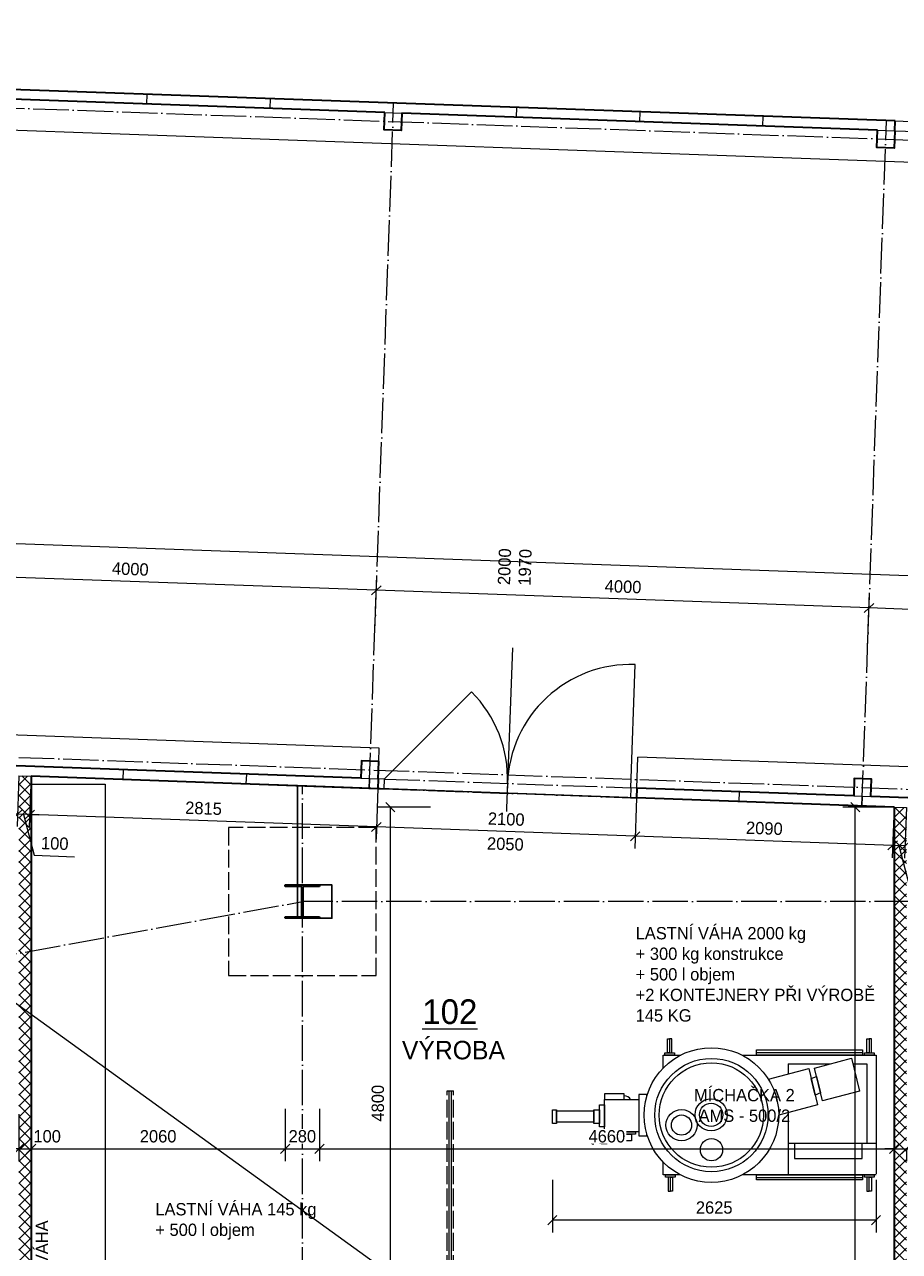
# Model space of a CAD drawing. Header units: millimetres. Extents: x -291499 to 405099, y -171163 to 417446.
# Tile 21 of 256: x -265959 to -258861, y 47416 to 57364. Entities that reach past the tile are written whole.
import ezdxf

# ---------------------------------------------------------------- set-up
doc = ezdxf.new("R2010")
doc.units = ezdxf.units.MM
doc.header["$LTSCALE"] = 12
doc.header["$PDMODE"] = 35
doc.header["$PDSIZE"] = -4
doc.linetypes.add('ACAD_ISO02W100', pattern=[15, 12, -3])
doc.linetypes.add('ACAD_ISO04W100', pattern=[30, 24, -3, 0, -3])
for name, color, linetype, lineweight in [('koty', 6, 'Continuous', 9), ('NS_tenka', 10, 'Continuous', 9), ('NS_tlusta', 10, 'Continuous', 15), ('NS_velmi_tlusta', 10, 'Continuous', 35), ('srafy', 6, 'Continuous', 9), ('tenka', 6, 'Continuous', 9), ('text', 6, 'Continuous', 9), ('tlusta', 7, 'Continuous', 15), ('velmi_tlusta', 4, 'Continuous', 35)]:
    doc.layers.add(name, color=color, linetype=linetype, lineweight=lineweight)
doc.layers.add('netisk', color=30, linetype='Continuous', plot=False)
doc.layers.add('zarizovaci predmety', color=10, linetype='Continuous', lineweight=9, transparency=0.3)
doc.styles.add('laplan', font='txt', dxfattribs={"height": 2})
doc.styles.add('laplan bold', font='txt', dxfattribs={"height": 2})
doc.styles.add('laplan N', font='txt')
doc.dimstyles.new('laplan', dxfattribs={"dimscale": 0, "dimtxt": 2, "dimasz": 1.5, "dimexe": 2, "dimexo": 0, "dimgap": 1, "dimtad": 1, "dimdec": 0, "dimrnd": 5, "dimzin": 1, "dimtxsty": 'laplan', "dimblk": 'OBLIQUE', "dimcen": 2, "dimclrd": 256, "dimclre": 256, "dimclrt": 256, "dimadec": 0, "dimazin": 0, "dimtfac": 1, "dimtdec": 0, "dimtmove": 1, "dimatfit": 2, "dimfxl": 6.5, "dimfxlon": 1, "dimtfill": 1, "dimlwd": 13, "dimlwe": -1, "dimarcsym": 0})
pattern_1 = [(45, (-143959.65, 10701.145), (-44.90128, 44.90128), []), (135, (-143959.65, 10701.145), (-44.90128, -44.90128), [])]

# ---------------------------------------------------------------- blocks, each defined once
blk = doc.blocks.new('*U89')
at = {"layer": 'zarizovaci predmety'}
blk.add_lwpolyline([(0, 0), (7987, 0), (7987, -600), (0, -600)], close=True, dxfattribs=at)
blk = doc.blocks.new('_OBLIQUE')
at = {"color": 0, "linetype": 'ByBlock'}
blk.add_line((-0.5, -0.5), (0.5, 0.5), dxfattribs=at)
blk = doc.blocks.new('*D63')
at = {"layer": 'Defpoints', "color": 0, "transparency": 16777216}
for p in [(-259108, 52633.3), (-255162.6, 51034.7), (-259165.4, 51027.6)]:
    blk.add_point(p, dxfattribs=at)
at = {"layer": 'koty', "transparency": 16777216}
for p, q in [((-259119.6, 52308.5), (-259104.5, 52733.3)), ((-255122.2, 52165.7), (-255107, 52590.5))]:
    blk.add_line(p, q, dxfattribs=at)
at = {"layer": 'koty', "lineweight": 13, "transparency": 16777216}
blk.add_line((-255110.6, 52490.5), (-259108, 52633.3), dxfattribs=at)
at = {"layer": 'koty', "lineweight": 13, "transparency": 16777216, "xscale": 75, "yscale": 75, "zscale": 75}
for p, rotation in [((-259108, 52633.3), 177.9539077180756), ((-255110.6, 52490.5), 357.9539077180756)]:
    blk.add_blockref('_OBLIQUE', p, dxfattribs=dict(at, rotation=rotation))
at = {"layer": 'koty', "transparency": 16777216, "insert": (-257105.7, 52662.9), "char_height": 100, "attachment_point": 5, "rotation": 357.95391, "style": 'laplan', "bg_fill": 3, "box_fill_scale": 1.1, "bg_fill_color": 256, "bg_fill_true_color": 13158600, "bg_fill_transparency": 0}
blk.add_mtext('4000', dxfattribs=at)
blk = doc.blocks.new('*D64')
at = {"layer": 'Defpoints', "color": 0, "transparency": 16777216}
for p in [(-263105.5, 52776.1), (-263162.9, 51170.4), (-259165.4, 51027.6)]:
    blk.add_point(p, dxfattribs=at)
at = {"layer": 'koty', "transparency": 16777216}
for p, q in [((-263117.1, 52451.4), (-263101.9, 52876.1)), ((-259119.6, 52308.5), (-259104.5, 52733.3))]:
    blk.add_line(p, q, dxfattribs=at)
at = {"layer": 'koty', "lineweight": 13, "transparency": 16777216}
blk.add_line((-259108, 52633.3), (-263105.5, 52776.1), dxfattribs=at)
at = {"layer": 'koty', "lineweight": 13, "transparency": 16777216, "xscale": 75, "yscale": 75, "zscale": 75}
for p, rotation in [((-263105.5, 52776.1), 177.9539077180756), ((-259108, 52633.3), 357.9539077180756)]:
    blk.add_blockref('_OBLIQUE', p, dxfattribs=dict(at, rotation=rotation))
at = {"layer": 'koty', "transparency": 16777216, "insert": (-261103.2, 52805.7), "char_height": 100, "attachment_point": 5, "rotation": 357.95391, "style": 'laplan', "bg_fill": 3, "box_fill_scale": 1.1, "bg_fill_color": 256, "bg_fill_true_color": 13158600, "bg_fill_transparency": 0}
blk.add_mtext('4000', dxfattribs=at)
blk = doc.blocks.new('*D65')
at = {"layer": 'Defpoints', "color": 0, "transparency": 16777216}
for p in [(-267102.9, 52919), (-267160.3, 51313.2), (-263162.9, 51170.4)]:
    blk.add_point(p, dxfattribs=at)
at = {"layer": 'koty', "transparency": 16777216}
for p, q in [((-267114.5, 52594.2), (-267099.4, 53018.9)), ((-263117.1, 52451.4), (-263101.9, 52876.1))]:
    blk.add_line(p, q, dxfattribs=at)
at = {"layer": 'koty', "lineweight": 13, "transparency": 16777216}
blk.add_line((-263105.5, 52776.1), (-267102.9, 52919), dxfattribs=at)
at = {"layer": 'koty', "lineweight": 13, "transparency": 16777216, "xscale": 75, "yscale": 75, "zscale": 75}
for p, rotation in [((-267102.9, 52919), 177.9539077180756), ((-263105.5, 52776.1), 357.9539077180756)]:
    blk.add_blockref('_OBLIQUE', p, dxfattribs=dict(at, rotation=rotation))
at = {"layer": 'koty', "transparency": 16777216, "insert": (-265100.6, 52948.5), "char_height": 100, "attachment_point": 5, "rotation": 357.95391, "style": 'laplan', "bg_fill": 3, "box_fill_scale": 1.1, "bg_fill_color": 256, "bg_fill_true_color": 13158600, "bg_fill_transparency": 0}
blk.add_mtext('4000', dxfattribs=at)
blk = doc.blocks.new('A$C567bcb14')
at = {"layer": 'NS_velmi_tlusta', "color": 1}
for p, q in [((0, 270), (280, 270)), ((0, 257), (0, 270)), ((136, 257), (0, 257)), ((136, 13), (136, 257)), ((144, 257), (144, 13)), ((280, 257), (144, 257)), ((280, 270), (280, 257)), ((0, 13), (136, 13)), ((0, 0), (0, 13)), ((280, 0), (0, 0)), ((144, 13), (280, 13)), ((280, 13), (280, 0))]:
    blk.add_line(p, q, dxfattribs=at)
blk = doc.blocks.new('*D99')
at = {"layer": 'Defpoints', "color": 0, "transparency": 16777216}
for p in [(-270145.7, 53027.7), (-243017.8, 52333.1), (-243027.6, 52058.8)]:
    blk.add_point(p, dxfattribs=at)
at = {"layer": 'koty', "transparency": 16777216}
for p, q in [((-270145.7, 53027.7), (-270132.3, 53401.8)), ((-243027.6, 52058.8), (-243014.2, 52433))]:
    blk.add_line(p, q, dxfattribs=at)
at = {"layer": 'koty', "lineweight": 13, "transparency": 16777216}
blk.add_line((-270135.9, 53301.9), (-243017.8, 52333.1), dxfattribs=at)
at = {"layer": 'koty', "lineweight": 13, "transparency": 16777216, "xscale": 75, "yscale": 75, "zscale": 75}
for p, rotation in [((-270135.9, 53301.9), 177.9539077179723), ((-243017.8, 52333.1), 357.9539077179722)]:
    blk.add_blockref('_OBLIQUE', p, dxfattribs=dict(at, rotation=rotation))
at = {"layer": 'koty', "transparency": 16777216, "insert": (-256573.2, 52918.4), "char_height": 100, "attachment_point": 5, "rotation": 357.95391, "style": 'laplan', "bg_fill": 3, "box_fill_scale": 1.1, "bg_fill_color": 256, "bg_fill_true_color": 13158600, "bg_fill_transparency": 0}
blk.add_mtext('27135', dxfattribs=at)
blk = doc.blocks.new('A$C41c993ba')
at = {"layer": 'zarizovaci predmety'}
for p, q in [((733.7, 918.6), (852.4, 918.6)), ((733.7, 830.9), (733.7, 918.6)), ((1267.6, 918.6), (2173, 918.6)), ((1364.8, 936.1), (2081.2, 936.1)), ((2173, 918.6), (2173, 116.9)), ((1578.7, 859.5), (1578.7, 790.8)), ((1578.7, 859.5), (1863.1, 859.5)), ((2016.2, 859.5), (2110.9, 859.5)), ((2110.9, 859.5), (2110.9, 322.9)), ((1578.7, 529.3), (1578.7, 322.9)), ((242, 379.3), (242, 339)), ((264.2, 316.9), (264.2, 401.4)), ((315.6, 396), (334.3, 396)), ((315.6, 322.3), (334.3, 322.3)), ((1578.7, 322.9), (2173, 322.9)), ((1578.7, 322.9), (1578.7, 110)), ((1622.1, 322.9), (1622.1, 219.6)), ((2078.7, 219.6), (2078.7, 322.9)), ((733.7, 110), (733.7, 196.4)), ((1622.1, 219.6), (2078.7, 219.6)), ((849.9, 110), (733.7, 110)), ((2173, 110), (1270.1, 110)), ((1364.8, 92.5), (2081.2, 92.5))]:
    blk.add_line(p, q, dxfattribs=at)
for points in [[(777.5, 933.7), (762.6, 933.7), (762.6, 1028.6), (777.5, 1028.6)], [(777.5, 933.7), (792.5, 933.7), (792.5, 1028.6), (777.5, 1028.6)], [(2127, 933.7), (2112, 933.7), (2112, 1028.6), (2127, 1028.6)], [(2127, 933.7), (2141.9, 933.7), (2141.9, 1028.6), (2127, 1028.6)], [(810.1, 918.6), (745, 918.6), (745, 933.7), (810.1, 933.7)], [(1364.8, 953.5), (2081.2, 953.5), (2081.2, 918.6), (1364.8, 918.6)], [(2159.5, 918.6), (2094.4, 918.6), (2094.4, 933.7), (2159.5, 933.7)], [(1756.6, 831.4), (2007, 897.6), (2061.1, 675.1), (1810.7, 608.9)], [(1734.4, 760.4), (1770.4, 774.4), (1797.5, 663.2), (1761.5, 649.2)], [(304.6, 582.2), (337.6, 582.2), (337.6, 433.1), (304.6, 433.1)], [(337.6, 619.7), (469.9, 619.7), (469.9, 658.2), (337.6, 658.2)], [(337.6, 619.7), (570.3, 619.7), (570.3, 400.1), (337.6, 400.1)], [(-15, 549.2), (13.8, 549.2), (13.8, 457.3), (-15, 457.3)], [(13.8, 541.8), (265.8, 541.8), (265.8, 464.7), (13.8, 464.7)], [(265.8, 549.2), (304.6, 549.2), (304.6, 457.3), (265.8, 457.3)], [(264.2, 373.9), (293.5, 373.9), (293.5, 344.4), (264.2, 344.4)], [(334.3, 322.3), (356, 322.3), (356, 400.1), (334.3, 400.1)], [(356, 375.8), (367.9, 375.8), (367.9, 346.3), (356, 346.3)], [(367.9, 400.1), (547.7, 400.1), (547.7, 384.9), (367.9, 384.9)], [(367.9, 384.9), (423.7, 384.9), (423.7, 335.3), (367.9, 335.3)], [(423.7, 375.8), (432.9, 375.8), (432.9, 346.3), (423.7, 346.3)], [(432.9, 384.9), (520.3, 384.9), (520.3, 340.5), (432.9, 340.5)], [(750.7, 110), (815.8, 110), (815.8, 94.9), (750.7, 94.9)], [(783.2, 94.9), (768.3, 94.9), (768.3, 0), (783.2, 0)], [(783.2, 94.9), (798.1, 94.9), (798.1, 0), (783.2, 0)], [(1364.8, 110), (2081.2, 110), (2081.2, 75.1), (1364.8, 75.1)], [(2094.4, 110), (2159.5, 110), (2159.5, 94.9), (2094.4, 94.9)], [(2127, 94.9), (2112, 94.9), (2112, 0), (2127, 0)], [(2127, 94.9), (2141.9, 94.9), (2141.9, 0), (2127, 0)]]:
    blk.add_lwpolyline(points, close=True, dxfattribs=at)
for points in [[(1445.4, 755.5), (1717.9, 827.5), (1778.1, 582), (1515.1, 512.5)], [(622.6, 639.4), (622.6, 652.7), (570.3, 652.7), (570.3, 372.9), (622.6, 372.9), (622.6, 387.9)], [(1505.8, 605.2), (1497.6, 638.6)]]:
    blk.add_lwpolyline(points, dxfattribs=at)
for centre, radius in [((1060, 513.7), 455.1), ((1060, 513.7), 382.7), ((1060, 513.7), 352.7), ((1058.2, 515.4), 108.7), ((1058.2, 515.4), 78.7), ((858.2, 445.9), 105.6), ((858.2, 445.9), 68.3), ((1060.7, 279.2), 75.1)]:
    blk.add_circle(centre, radius, dxfattribs=at)
for centre, radius, start, end in [((469.9, 590.3), 52.9, 33.70861, 90), ((264.2, 379.3), 22.1, 90, 180), ((264.2, 339), 22.1, 180, 270), ((315.6, 373.9), 22.1, 90, 180), ((315.6, 344.4), 22.1, 180, 270)]:
    blk.add_arc(centre, radius, start, end, dxfattribs=at)
blk = doc.blocks.new('*D134')
at = {"layer": 'Defpoints', "color": 0, "transparency": 16777216}
for p in [(-266005, 48529.1), (-265905.1, 48248), (-265905.1, 48247.9)]:
    blk.add_point(p, dxfattribs=at)
at = {"layer": 'koty', "transparency": 16777216}
for p, q in [((-266005, 48529.1), (-266005, 48147.9)), ((-265905.1, 48248), (-265905.1, 48147.9))]:
    blk.add_line(p, q, dxfattribs=at)
at = {"layer": 'koty', "lineweight": 13, "transparency": 16777216}
for p, q in [((-266005, 48247.9), (-266080, 48247.9)), ((-266005, 48247.9), (-265905.1, 48247.9)), ((-265905.1, 48247.9), (-265830.1, 48247.9))]:
    blk.add_line(p, q, dxfattribs=at)
at = {"layer": 'koty', "lineweight": 13, "transparency": 16777216, "xscale": 75, "yscale": 75, "zscale": 75}
blk.add_blockref('_OBLIQUE', (-266005, 48247.9), dxfattribs=at)
at = {"layer": 'koty', "transparency": 16777216, "insert": (-265775.2, 48348.9), "char_height": 100, "attachment_point": 5, "style": 'laplan', "bg_fill": 3, "box_fill_scale": 1.1, "bg_fill_color": 256, "bg_fill_true_color": 13158600, "bg_fill_transparency": 0}
blk.add_mtext('100', dxfattribs=at)
at = {"layer": 'koty', "lineweight": 13, "transparency": 16777216, "xscale": 75, "yscale": 75, "zscale": 75, "rotation": 180}
blk.add_blockref('_OBLIQUE', (-265905.1, 48247.9), dxfattribs=at)
blk = doc.blocks.new('*D135')
at = {"layer": 'Defpoints', "color": 0, "transparency": 16777216}
for p in [(-263845, 50117.1), (-265905.1, 48248), (-263845, 48247.9)]:
    blk.add_point(p, dxfattribs=at)
at = {"layer": 'koty', "transparency": 16777216}
for p, q in [((-263845, 48572.9), (-263845, 48147.9)), ((-265905.1, 48248), (-265905.1, 48147.9))]:
    blk.add_line(p, q, dxfattribs=at)
at = {"layer": 'koty', "lineweight": 13, "transparency": 16777216}
blk.add_line((-265905.1, 48247.9), (-263845, 48247.9), dxfattribs=at)
at = {"layer": 'koty', "lineweight": 13, "transparency": 16777216, "xscale": 75, "yscale": 75, "zscale": 75, "rotation": 180}
blk.add_blockref('_OBLIQUE', (-265905.1, 48247.9), dxfattribs=at)
at = {"layer": 'koty', "lineweight": 13, "transparency": 16777216, "xscale": 75, "yscale": 75, "zscale": 75}
blk.add_blockref('_OBLIQUE', (-263845, 48247.9), dxfattribs=at)
at = {"layer": 'koty', "transparency": 16777216, "insert": (-264875, 48348.9), "char_height": 100, "attachment_point": 5, "style": 'laplan', "bg_fill": 3, "box_fill_scale": 1.1, "bg_fill_color": 256, "bg_fill_true_color": 13158600, "bg_fill_transparency": 0}
blk.add_mtext('2060', dxfattribs=at)
blk = doc.blocks.new('*D136')
at = {"layer": 'Defpoints', "color": 0, "transparency": 16777216}
for p in [(-263845, 50117.1), (-263565, 50117.1), (-263565, 48247.9)]:
    blk.add_point(p, dxfattribs=at)
at = {"layer": 'koty', "transparency": 16777216}
for p, q in [((-263845, 48572.9), (-263845, 48147.9)), ((-263565, 48572.9), (-263565, 48147.9))]:
    blk.add_line(p, q, dxfattribs=at)
at = {"layer": 'koty', "lineweight": 13, "transparency": 16777216}
blk.add_line((-263845, 48247.9), (-263565, 48247.9), dxfattribs=at)
at = {"layer": 'koty', "transparency": 16777216, "insert": (-263705, 48349), "char_height": 100, "attachment_point": 5, "style": 'laplan', "bg_fill": 3, "box_fill_scale": 1.1, "bg_fill_color": 256, "bg_fill_true_color": 13158600, "bg_fill_transparency": 0}
blk.add_mtext('280', dxfattribs=at)
at = {"layer": 'koty', "lineweight": 13, "transparency": 16777216, "xscale": 75, "yscale": 75, "zscale": 75, "rotation": 180}
blk.add_blockref('_OBLIQUE', (-263845, 48247.9), dxfattribs=at)
at = {"layer": 'koty', "lineweight": 13, "transparency": 16777216, "xscale": 75, "yscale": 75, "zscale": 75}
blk.add_blockref('_OBLIQUE', (-263565, 48247.9), dxfattribs=at)
blk = doc.blocks.new('*D137')
at = {"layer": 'Defpoints', "color": 0, "transparency": 16777216}
for p in [(-263565, 50117.1), (-258905, 48247.9), (-258905, 48247.9)]:
    blk.add_point(p, dxfattribs=at)
at = {"layer": 'koty', "transparency": 16777216}
for p, q in [((-263565, 48572.9), (-263565, 48147.9)), ((-258905, 48247.9), (-258905, 48147.9))]:
    blk.add_line(p, q, dxfattribs=at)
at = {"layer": 'koty', "lineweight": 13, "transparency": 16777216}
blk.add_line((-263565, 48247.9), (-258905, 48247.9), dxfattribs=at)
at = {"layer": 'koty', "lineweight": 13, "transparency": 16777216, "xscale": 75, "yscale": 75, "zscale": 75, "rotation": 180}
blk.add_blockref('_OBLIQUE', (-263565, 48247.9), dxfattribs=at)
at = {"layer": 'koty', "lineweight": 13, "transparency": 16777216, "xscale": 75, "yscale": 75, "zscale": 75}
blk.add_blockref('_OBLIQUE', (-258905, 48247.9), dxfattribs=at)
at = {"layer": 'koty', "transparency": 16777216, "insert": (-261235, 48348.9), "char_height": 100, "attachment_point": 5, "style": 'laplan', "bg_fill": 3, "box_fill_scale": 1.1, "bg_fill_color": 256, "bg_fill_true_color": 13158600, "bg_fill_transparency": 0}
blk.add_mtext('4660', dxfattribs=at)
blk = doc.blocks.new('*D138')
at = {"layer": 'Defpoints', "color": 0, "transparency": 16777216}
for p in [(-258905, 48247.9), (-258805, 48247.9), (-258805, 48247.9)]:
    blk.add_point(p, dxfattribs=at)
at = {"layer": 'koty', "lineweight": 13, "transparency": 16777216}
for p, q in [((-258905, 48247.9), (-258980, 48247.9)), ((-258905, 48247.9), (-258805, 48247.9)), ((-258805, 48247.9), (-258730, 48247.9))]:
    blk.add_line(p, q, dxfattribs=at)
at = {"layer": 'koty', "transparency": 16777216}
for p, q in [((-258905, 48247.9), (-258905, 48147.9)), ((-258805, 48247.9), (-258805, 48147.9))]:
    blk.add_line(p, q, dxfattribs=at)
at = {"layer": 'koty', "lineweight": 13, "transparency": 16777216, "xscale": 75, "yscale": 75, "zscale": 75}
blk.add_blockref('_OBLIQUE', (-258905, 48247.9), dxfattribs=at)
at = {"layer": 'koty', "transparency": 16777216, "insert": (-258677.3, 48348.9), "char_height": 100, "attachment_point": 5, "style": 'laplan', "bg_fill": 3, "box_fill_scale": 1.1, "bg_fill_color": 256, "bg_fill_true_color": 13158600, "bg_fill_transparency": 0}
blk.add_mtext('100', dxfattribs=at)
at = {"layer": 'koty', "lineweight": 13, "transparency": 16777216, "xscale": 75, "yscale": 75, "zscale": 75, "rotation": 180}
blk.add_blockref('_OBLIQUE', (-258805, 48247.9), dxfattribs=at)
blk = doc.blocks.new('*D196')
at = {"layer": 'Defpoints', "color": 0, "transparency": 16777216}
for p in [(-258905, 51018.3), (-258805, 51014.7), (-258916, 50707.7)]:
    blk.add_point(p, dxfattribs=at)
at = {"layer": 'koty', "transparency": 16777216}
for p, q in [((-258905, 51018.3), (-258919.6, 50607.7)), ((-258805, 51014.7), (-258819.6, 50604.1))]:
    blk.add_line(p, q, dxfattribs=at)
at = {"layer": 'koty', "lineweight": 13, "transparency": 16777216}
for p, q in [((-258816, 50704.1), (-258916, 50707.7)), ((-258866, 50705.9), (-258779.4, 50374.6)), ((-258779.4, 50374.6), (-258454.1, 50362.9))]:
    blk.add_line(p, q, dxfattribs=at)
at = {"layer": 'koty', "lineweight": 13, "transparency": 16777216, "xscale": 75, "yscale": 75, "zscale": 75}
for p, rotation in [((-258916, 50707.7), 177.9539077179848), ((-258816, 50704.1), 357.9539077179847)]:
    blk.add_blockref('_OBLIQUE', p, dxfattribs=dict(at, rotation=rotation))
at = {"layer": 'koty', "transparency": 16777216, "insert": (-258613.1, 50469.7), "char_height": 100, "attachment_point": 5, "rotation": 357.95391, "style": 'laplan', "bg_fill": 3, "box_fill_scale": 1.1, "bg_fill_color": 256, "bg_fill_true_color": 13158600, "bg_fill_transparency": 0}
blk.add_mtext('100', dxfattribs=at)
blk = doc.blocks.new('*D197')
at = {"layer": 'Defpoints', "color": 0, "transparency": 16777216}
for p in [(-260994.2, 51092.9), (-258905, 51018.3), (-261005.3, 50782.3)]:
    blk.add_point(p, dxfattribs=at)
at = {"layer": 'koty', "transparency": 16777216}
for p, q in [((-260994.2, 51092.9), (-261008.9, 50682.4)), ((-258905, 51018.3), (-258919.6, 50607.7))]:
    blk.add_line(p, q, dxfattribs=at)
at = {"layer": 'koty', "lineweight": 13, "transparency": 16777216}
blk.add_line((-258916, 50707.7), (-261005.3, 50782.3), dxfattribs=at)
at = {"layer": 'koty', "lineweight": 13, "transparency": 16777216, "xscale": 75, "yscale": 75, "zscale": 75}
for p, rotation in [((-261005.3, 50782.3), 177.9539077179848), ((-258916, 50707.7), 357.9539077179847)]:
    blk.add_blockref('_OBLIQUE', p, dxfattribs=dict(at, rotation=rotation))
at = {"layer": 'koty', "transparency": 16777216, "insert": (-259957.1, 50846), "char_height": 100, "attachment_point": 5, "rotation": 357.95391, "style": 'laplan', "bg_fill": 3, "box_fill_scale": 1.1, "bg_fill_color": 256, "bg_fill_true_color": 13158600, "bg_fill_transparency": 0}
blk.add_mtext('2090', dxfattribs=at)
blk = doc.blocks.new('*D198')
at = {"layer": 'Defpoints', "color": 0, "transparency": 16777216}
for p in [(-263092.8, 51171), (-260994.2, 51092.9), (-263104, 50857.3)]:
    blk.add_point(p, dxfattribs=at)
at = {"layer": 'koty', "transparency": 16777216}
for p, q in [((-263092.8, 51171), (-263107.6, 50757.3)), ((-260994.2, 51092.9), (-261008.9, 50682.4))]:
    blk.add_line(p, q, dxfattribs=at)
at = {"layer": 'koty', "lineweight": 13, "transparency": 16777216}
blk.add_line((-261005.3, 50782.3), (-263104, 50857.3), dxfattribs=at)
at = {"layer": 'koty', "lineweight": 13, "transparency": 16777216, "xscale": 75, "yscale": 75, "zscale": 75}
for p, rotation in [((-263104, 50857.3), 177.9539077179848), ((-261005.3, 50782.3), 357.9539077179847)]:
    blk.add_blockref('_OBLIQUE', p, dxfattribs=dict(at, rotation=rotation))
at = {"layer": 'koty', "transparency": 16777216, "char_height": 100, "attachment_point": 5, "rotation": 357.95391, "style": 'laplan', "bg_fill": 3, "box_fill_scale": 1.1, "bg_fill_color": 256, "bg_fill_true_color": 13158600, "bg_fill_transparency": 0}
for s, insert in [('2100', (-262051.1, 50920.7)), ('2050', (-262058.3, 50718.9))]:
    blk.add_mtext(s, dxfattribs=dict(at, insert=insert))
blk = doc.blocks.new('*D199')
at = {"layer": 'Defpoints', "color": 0, "transparency": 16777216}
for p in [(-265905.2, 51268.4), (-263092.8, 51171), (-265916.3, 50957.7)]:
    blk.add_point(p, dxfattribs=at)
at = {"layer": 'koty', "transparency": 16777216}
for p, q in [((-265905.2, 51268.4), (-265919.9, 50857.8)), ((-263092.8, 51171), (-263107.6, 50757.3))]:
    blk.add_line(p, q, dxfattribs=at)
at = {"layer": 'koty', "lineweight": 13, "transparency": 16777216}
blk.add_line((-263104, 50857.3), (-265916.3, 50957.7), dxfattribs=at)
at = {"layer": 'koty', "lineweight": 13, "transparency": 16777216, "xscale": 75, "yscale": 75, "zscale": 75}
for p, rotation in [((-265916.3, 50957.7), 177.9539077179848), ((-263104, 50857.3), 357.9539077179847)]:
    blk.add_blockref('_OBLIQUE', p, dxfattribs=dict(at, rotation=rotation))
at = {"layer": 'koty', "transparency": 16777216, "insert": (-264506.5, 51008.5), "char_height": 100, "attachment_point": 5, "rotation": 357.95391, "style": 'laplan', "bg_fill": 3, "box_fill_scale": 1.1, "bg_fill_color": 256, "bg_fill_true_color": 13158600, "bg_fill_transparency": 0}
blk.add_mtext('2815', dxfattribs=at)
blk = doc.blocks.new('*D200')
at = {"layer": 'Defpoints', "color": 0, "transparency": 16777216}
for p in [(-266005, 51271.9), (-265905.2, 51268.4), (-266016, 50961.3)]:
    blk.add_point(p, dxfattribs=at)
at = {"layer": 'koty', "transparency": 16777216}
for p, q in [((-266005, 51271.9), (-266019.6, 50861.4)), ((-265905.2, 51268.4), (-265919.9, 50857.8))]:
    blk.add_line(p, q, dxfattribs=at)
at = {"layer": 'koty', "lineweight": 13, "transparency": 16777216}
for p, q in [((-266016, 50961.3), (-266091, 50964)), ((-265916.3, 50957.7), (-266016, 50961.3)), ((-265916.3, 50957.7), (-266016, 50961.3)), ((-265966.2, 50959.5), (-265879.6, 50628.2)), ((-265916.3, 50957.7), (-265841.4, 50955.1)), ((-265879.6, 50628.2), (-265554.2, 50616.6))]:
    blk.add_line(p, q, dxfattribs=at)
at = {"layer": 'koty', "lineweight": 13, "transparency": 16777216, "xscale": 75, "yscale": 75, "zscale": 75}
for p, rotation in [((-266016, 50961.3), 357.9539077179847), ((-265916.3, 50957.7), 177.9539077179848)]:
    blk.add_blockref('_OBLIQUE', p, dxfattribs=dict(at, rotation=rotation))
at = {"layer": 'koty', "transparency": 16777216, "insert": (-265713.3, 50723.4), "char_height": 100, "attachment_point": 5, "rotation": 357.95391, "style": 'laplan', "bg_fill": 3, "box_fill_scale": 1.1, "bg_fill_color": 256, "bg_fill_true_color": 13158600, "bg_fill_transparency": 0}
blk.add_mtext('100', dxfattribs=at)
blk = doc.blocks.new('*D212')
at = {"layer": 'Defpoints', "color": 0, "transparency": 16777216}
for p in [(-259219.3, 51018.3), (-258905, 51018.3), (-258905, 43217.1)]:
    blk.add_point(p, dxfattribs=at)
at = {"layer": 'koty', "transparency": 16777216}
for p, q in [((-258905, 51018.3), (-259319.3, 51018.3)), ((-258905, 43217.1), (-259319.3, 43217.1))]:
    blk.add_line(p, q, dxfattribs=at)
at = {"layer": 'koty', "lineweight": 13, "transparency": 16777216}
blk.add_line((-259219.3, 43217.1), (-259219.3, 51018.3), dxfattribs=at)
at = {"layer": 'koty', "lineweight": 13, "transparency": 16777216, "xscale": 75, "yscale": 75, "zscale": 75}
for p, rotation in [((-259219.3, 51018.3), 90), ((-259219.3, 43217.1), 270)]:
    blk.add_blockref('_OBLIQUE', p, dxfattribs=dict(at, rotation=rotation))
at = {"layer": 'koty', "transparency": 16777216, "insert": (-259320.4, 47117.7), "char_height": 100, "attachment_point": 5, "rotation": 90, "style": 'laplan', "bg_fill": 3, "box_fill_scale": 1.1, "bg_fill_color": 256, "bg_fill_true_color": 13158600, "bg_fill_transparency": 0}
blk.add_mtext('7800', dxfattribs=at)
blk = doc.blocks.new('*D218')
at = {"layer": 'Defpoints', "color": 0, "transparency": 16777216}
for p in [(-262991.3, 51018.3), (-258905, 51018.3), (-262505, 46217.1)]:
    blk.add_point(p, dxfattribs=at)
at = {"layer": 'koty', "transparency": 16777216}
for p, q in [((-262666.3, 51018.3), (-263091.3, 51018.3)), ((-262666.3, 46217.1), (-263091.3, 46217.1))]:
    blk.add_line(p, q, dxfattribs=at)
at = {"layer": 'koty', "lineweight": 13, "transparency": 16777216}
blk.add_line((-262991.3, 46217.1), (-262991.3, 51018.3), dxfattribs=at)
at = {"layer": 'koty', "lineweight": 13, "transparency": 16777216, "xscale": 75, "yscale": 75, "zscale": 75}
for p, rotation in [((-262991.3, 51018.3), 90), ((-262991.3, 46217.1), 270)]:
    blk.add_blockref('_OBLIQUE', p, dxfattribs=dict(at, rotation=rotation))
at = {"layer": 'koty', "transparency": 16777216, "insert": (-263092.3, 48617.7), "char_height": 100, "attachment_point": 5, "rotation": 90, "style": 'laplan', "bg_fill": 3, "box_fill_scale": 1.1, "bg_fill_color": 256, "bg_fill_true_color": 13158600, "bg_fill_transparency": 0}
blk.add_mtext('4800', dxfattribs=at)
blk = doc.blocks.new('*D608')
at = {"layer": 'Defpoints', "color": 0, "transparency": 16777216}
for p in [(-261677, 48454), (-259051.4, 48045.5), (-261677, 47670.4)]:
    blk.add_point(p, dxfattribs=at)
at = {"layer": 'zarizovaci predmety', "transparency": 16777216}
for p, q in [((-261677, 47995.4), (-261677, 47570.4)), ((-259051.4, 47995.4), (-259051.4, 47570.4))]:
    blk.add_line(p, q, dxfattribs=at)
at = {"layer": 'zarizovaci predmety', "lineweight": 13, "transparency": 16777216}
blk.add_line((-259051.4, 47670.4), (-261677, 47670.4), dxfattribs=at)
at = {"layer": 'zarizovaci predmety', "lineweight": 13, "transparency": 16777216, "xscale": 75, "yscale": 75, "zscale": 75, "rotation": 180}
blk.add_blockref('_OBLIQUE', (-261677, 47670.4), dxfattribs=at)
at = {"layer": 'zarizovaci predmety', "lineweight": 13, "transparency": 16777216, "xscale": 75, "yscale": 75, "zscale": 75}
blk.add_blockref('_OBLIQUE', (-259051.4, 47670.4), dxfattribs=at)
at = {"layer": 'zarizovaci predmety', "transparency": 16777216, "insert": (-260364.2, 47771.4), "char_height": 100, "attachment_point": 5, "style": 'laplan', "bg_fill": 3, "box_fill_scale": 1.1, "bg_fill_color": 256, "bg_fill_true_color": 13158600, "bg_fill_transparency": 0}
blk.add_mtext('2625', dxfattribs=at)

msp = doc.modelspace()

# ---------------------------------------------------------------- hatches: boundary and pattern name
at = {"layer": 'srafy', "transparency": 33554610}
h = msp.add_hatch(dxfattribs=at)
h.set_pattern_fill('ANSI37', color=1, scale=20)
h.set_pattern_definition(pattern_1)
h.paths.add_polyline_path([(-258805, 40252.1), (-258905, 40252.1), (-258905, 40117.1), (-258805, 40117.1)])
h.paths.add_polyline_path([(-258805, 50252.1), (-258905, 50252.1), (-258905, 43217.1), (-259855, 43217.1), (-259855, 43117.1), (-258905, 43117.1), (-258905, 40252.1), (-258805, 40252.1)])
h.paths.add_polyline_path([(-258805, 51014.7), (-258905, 51018.3), (-258905, 50252.1), (-258805, 50252.1)])

# ---------------------------------------------------------------- linework, layer by layer
at = {"layer": 'koty'}
for p, q in [((-265158.7, 51321.8), (-265161.6, 51241.8)), ((-264159.4, 51286), (-264162.2, 51206.1)), ((-263160, 51250.3), (-263162.9, 51170.4)), ((-260161.9, 51143.2), (-260164.8, 51063.3)), ((-259162.6, 51107.5), (-259165.4, 51027.6))]:
    msp.add_line(p, q, dxfattribs=at)
at = {"layer": 'netisk'}
msp.add_lwpolyline([(-265905.2, 51268.4), (-263745, 51194.8), (-263745, 50387.1), (-263745, 50117.1), (-263465, 50117.1), (-263465, 50387.1), (-263745, 50387.1), (-263745, 51194.8), (-258905, 51018.3), (-258905, 43217.1), (-261905, 43217.1), (-265905, 43217.1)], close=True, dxfattribs=at)
at = {"layer": 'NS_tenka', "linetype": 'ACAD_ISO02W100'}
for p, q in [((-262530, 46342.1), (-262530, 48717.1)), ((-262530, 48717.1), (-262480, 48717.1)), ((-262480, 46342.1), (-262480, 48717.1))]:
    msp.add_line(p, q, dxfattribs=at)
at = {"layer": 'NS_tenka'}
for p, q in [((-262515, 46342.1), (-262515, 48717.1)), ((-262495, 46342.1), (-262495, 48717.1))]:
    msp.add_line(p, q, dxfattribs=at)
at = {"layer": 'NS_tlusta'}
for p, q in [((-261041.4, 51174.7), (-261005.6, 52174)), ((-263085, 51387.8), (-263081.1, 51497.7)), ((-260991.4, 51172.9), (-260982.5, 51422.7)), ((-263040.1, 51246.1), (-263090, 51247.8)), ((-263040.1, 51246.1), (-263042.9, 51166.1)), ((-263092.9, 51167.9), (-263042.9, 51166.1)), ((-262040.7, 51210.4), (-262043.6, 51130.4)), ((-261041.4, 51174.7), (-261044.2, 51094.7)), ((-260991.4, 51172.9), (-261041.4, 51174.7)), ((-261044.2, 51094.7), (-260994.2, 51092.9))]:
    msp.add_line(p, q, dxfattribs=at)
at = {"layer": 'NS_tlusta', "linetype": 'ACAD_ISO04W100'}
for p, q in [((-263040.1, 51246.1), (-261041.4, 51174.7)), ((-263042.9, 51166.1), (-261044.2, 51094.7))]:
    msp.add_line(p, q, dxfattribs=at)
at = {"layer": 'NS_tlusta', "linetype": 'ACAD_ISO02W100'}
msp.add_lwpolyline([(-264305, 49652.1), (-263105, 49652.1), (-263105, 50852.1), (-264305, 50852.1)], close=True, dxfattribs=at)
at = {"layer": 'NS_tlusta'}
for centre, start, end in [((-261041.4, 51174.7), 87.95391, 177.95391), ((-263040.1, 51246.1), 357.95391, 45)]:
    msp.add_arc(centre, 1000, start, end, dxfattribs=at)
at = {"layer": 'NS_velmi_tlusta', "color": 1}
for p, q in [((-263090, 51247.8), (-263092.9, 51167.9)), ((-260991.4, 51172.9), (-260994.2, 51092.9))]:
    msp.add_line(p, q, dxfattribs=at)
for points in [[(-265905, 51268.4), (-265905, 43217.1)], [(-258905, 51018.3), (-258905, 43217.1)]]:
    msp.add_lwpolyline(points, dxfattribs=at)
at = {"layer": 'tenka', "linetype": 'ACAD_ISO04W100'}
for p, q in [((-264965.9, 56718.3), (-264963.1, 56798.3)), ((-263966.6, 56682.6), (-263963.7, 56762.6)), ((-262967.2, 56646.9), (-262964.3, 56726.9)), ((-261967.8, 56611.2), (-261965, 56691.1)), ((-260968.5, 56575.5), (-260965.6, 56655.4)), ((-259969.1, 56539.8), (-259966.3, 56619.7))]:
    msp.add_line(p, q, dxfattribs=at)
at = {"layer": 'tenka'}
msp.add_line((-262001.4, 52310), (-262050.5, 50935.4), dxfattribs=at)
at = {"layer": 'tlusta', "linetype": 'ACAD_ISO04W100'}
for p, q in [((-266967.2, 56719.8), (-243212.3, 55871.1)), ((-263162.9, 51170.4), (-262964.3, 56726.9)), ((-259165.4, 51027.6), (-258966.9, 56584)), ((-267085, 51460.6), (-243400.1, 50614.4)), ((-270205, 49070.3), (-263705, 50252.1)), ((-247973.4, 50252.1), (-263705, 50252.1))]:
    msp.add_line(p, q, dxfattribs=at)
at = {"layer": 'tlusta'}
for p, q in [((-263037.2, 56649.4), (-262897.2, 56644.4)), ((-259039.7, 56506.6), (-258899.8, 56501.6)), ((-258896.9, 56581.5), (-255898.9, 56474.4)), ((-258899.8, 56501.6), (-255901.7, 56394.5)), ((-263230, 51252.8), (-263090, 51247.8)), ((-259232.5, 51110), (-259092.6, 51105))]:
    msp.add_line(p, q, dxfattribs=at)
for points in [[(-243091, 55686.6), (-267455, 56557.1)], [(-263081.1, 51497.7), (-267819.8, 51667)], [(-257354.8, 51293.1), (-260982.5, 51422.7)]]:
    msp.add_lwpolyline(points, dxfattribs=at)
at = {"layer": 'velmi_tlusta'}
for p, q in [((-258899.8, 56501.6), (-258896.9, 56581.5)), ((-263092.9, 51167.9), (-265905.2, 51268.4)), ((-258905, 51018.3), (-260994.2, 51092.9))]:
    msp.add_line(p, q, dxfattribs=at)
for points in [[(-258896.9, 56581.5), (-267135, 56875.9)], [(-263037.2, 56649.4), (-266894.7, 56787.2)], [(-262897.2, 56644.4), (-262902.2, 56504.5), (-263042.2, 56509.5), (-263037.2, 56649.4)], [(-259039.7, 56506.6), (-262897.2, 56644.4)], [(-258899.8, 56501.6), (-258904.8, 56361.7), (-259044.7, 56366.7), (-259039.7, 56506.6)], [(-263230, 51252.8), (-267087.5, 51390.7)], [(-263090, 51247.8), (-263085, 51387.8), (-263225, 51392.8), (-263230, 51252.8)], [(-259092.6, 51105), (-259087.6, 51244.9), (-259227.5, 51249.9), (-259232.5, 51110)], [(-259232.5, 51110), (-260991.4, 51172.9)], [(-257363.7, 51043.3), (-259092.6, 51105)]]:
    msp.add_lwpolyline(points, dxfattribs=at)

# ---------------------------------------------------------------- block references
at = {"layer": 'koty', "xscale": 1.2, "yscale": 1.2, "zscale": 1.2}
msp.add_blockref('A$C41c993ba', (-261659, 47905.2), dxfattribs=at)
at = {"layer": 'velmi_tlusta'}
msp.add_blockref('A$C567bcb14', (-263845, 50117.1), dxfattribs=at)
at = {"layer": 'zarizovaci predmety', "rotation": 90}
msp.add_blockref('*U89', (-265905, 43217.1), dxfattribs=at)

# ---------------------------------------------------------------- texts
at = {"layer": 'koty', "insert": (-262731.8, 49459.8), "char_height": 200, "width": 497.105, "attachment_point": 1, "style": 'laplan bold'}
msp.add_mtext('{\\L102}', dxfattribs=at)
at = {"layer": 'text', "char_height": 100, "attachment_point": 5, "style": 'laplan N'}
for s, insert, rotation in [('2000\\P1970', (-261981.7, 52965.2), 88.24501), ('REGÁLY + STŮL + VÁHA', (-265816.7, 46891.2), 90)]:
    msp.add_mtext_dynamic_manual_height_columns(s, width=2129.36, gutter_width=1000, heights=[0], dxfattribs=dict(at, insert=insert, rotation=rotation))
at = {"layer": 'text', "style": 'laplan N'}
for s, width, gutter_width, insert, char_height, attachment_point in [('VÝROBA', 5545.815, 500, (-262897.4, 49123.3), 150, 1), ('MÍCHAČKA 2\\PAMS - 500/2', 2129.36, 1000, (-260119.4, 48599.2), 100, 5)]:
    msp.add_mtext_dynamic_manual_height_columns(s, width=width, gutter_width=gutter_width, heights=[0], dxfattribs=dict(at, insert=insert, char_height=char_height, attachment_point=attachment_point))
at = {"layer": 'zarizovaci predmety', "char_height": 100, "width": 2035.526, "attachment_point": 1, "style": 'laplan bold'}
for s, insert in [('{\\fMaison Neue|b0|i0|c238|p34;LASTNÍ VÁHA 2000 kg\\P+ 300 kg konstrukce\\P+ 500 l objem\\P+2 KONTEJNERY PŘI VÝROBĚ 145 KG }', (-261001.5, 50046.2)), ('{\\fMaison Neue|b0|i0|c238|p34;LASTNÍ VÁHA 145 kg\\P+ 500 l objem}', (-264897.9, 47808.1))]:
    msp.add_mtext(s, dxfattribs=dict(at, insert=insert))

# ---------------------------------------------------------------- next in the draw order: dimensions: what is measured, and where the dimension line sits
at = {"layer": 'koty'}
dim = msp.add_linear_dim(base=(-259108, 52633.3), p1=(-255162.6, 51034.7), p2=(-259165.4, 51027.6), angle=357.95391, dimstyle='laplan', dxfattribs=at)
dim.commit()
dim.dimension.update_dxf_attribs({"geometry": '*D63', "text_midpoint": (-257105.7, 52662.9)})
dim = msp.add_linear_dim(base=(-265905.1, 48247.9), p1=(-266005, 48529.1), p2=(-265905.1, 48248), dimstyle='laplan', dxfattribs=at)
dim.commit()
dim.dimension.update_dxf_attribs({"geometry": '*D134', "text_midpoint": (-265775.2, 48247.9), "dimtype": 160})

# ---------------------------------------------------------------- next in the draw order: linework, layer by layer
at = {"layer": 'NS_tlusta'}
msp.add_line((-258905, 51018.3), (-258805, 51014.7), dxfattribs=at)

# ---------------------------------------------------------------- next in the draw order: dimensions: what is measured, and where the dimension line sits
at = {"layer": 'koty'}
dim = msp.add_linear_dim(base=(-263105.5, 52776.1), p1=(-259165.4, 51027.6), p2=(-263162.9, 51170.4), angle=357.95391, dimstyle='laplan', dxfattribs=at)
dim.commit()
dim.dimension.update_dxf_attribs({"geometry": '*D64', "text_midpoint": (-261103.2, 52805.7)})
dim = msp.add_linear_dim(base=(-263845, 48247.9), p1=(-265905.1, 48248), p2=(-263845, 50117.1), dimstyle='laplan', dxfattribs=at)
dim.commit()
dim.dimension.update_dxf_attribs({"geometry": '*D135', "text_midpoint": (-264875, 48348.9)})

# ---------------------------------------------------------------- next in the draw order: dimensions: what is measured, and where the dimension line sits
for base, p1, p2, picture, middle in [((-267102.9, 52919), (-263162.9, 51170.4), (-267160.3, 51313.2), '*D65', (-265100.6, 52948.5)), ((-258916, 50707.7), (-258805, 51014.7), (-258905, 51018.3), '*D196', (-258725.8, 50473.7))]:
    dim = msp.add_linear_dim(base=base, p1=p1, p2=p2, angle=357.95391, dimstyle='laplan', dxfattribs=at)
    dim.commit()
    dim.dimension.update_dxf_attribs({"geometry": picture, "text_midpoint": middle})

# ---------------------------------------------------------------- next in the draw order: linework, layer by layer
at = {"layer": 'NS_tlusta'}
for p, q in [((-263040.1, 51246.1), (-262333, 51953.2)), ((-266005, 51271.9), (-265905, 51268.4))]:
    msp.add_line(p, q, dxfattribs=at)
at = {"layer": 'tlusta', "linetype": 'ACAD_ISO04W100'}
msp.add_line((-263705, 38158.7), (-263705, 51189.8), dxfattribs=at)

# ---------------------------------------------------------------- next in the draw order: dimensions: what is measured, and where the dimension line sits
at = {"layer": 'koty'}
dim = msp.add_aligned_dim(p1=(-270145.7, 53027.7), p2=(-243027.6, 52058.8), distance=274.4, dimstyle='laplan', dxfattribs=at)
dim.commit()
dim.dimension.update_dxf_attribs({"geometry": '*D99', "text_midpoint": (-256573.2, 52918.4)})
dim = msp.add_linear_dim(base=(-261005.3, 50782.3), p1=(-258905, 51018.3), p2=(-260994.2, 51092.9), angle=357.95391, dimstyle='laplan', dxfattribs=at)
dim.commit()
dim.dimension.update_dxf_attribs({"geometry": '*D197', "text_midpoint": (-259957.1, 50846)})

# ---------------------------------------------------------------- next in the draw order: dimensions: what is measured, and where the dimension line sits
dim = msp.add_linear_dim(base=(-263104, 50857.3), p1=(-260994.2, 51092.9), p2=(-263092.8, 51171), angle=357.95391, text='<>\\X2050', dimstyle='laplan', dxfattribs=at)
dim.commit()
dim.dimension.update_dxf_attribs({"geometry": '*D198', "text_midpoint": (-262054.7, 50819.8)})
dim = msp.add_linear_dim(base=(-263565, 48247.9), p1=(-263845, 50117.1), p2=(-263565, 50117.1), dimstyle='laplan', dxfattribs=at)
dim.commit()
dim.dimension.update_dxf_attribs({"geometry": '*D136', "text_midpoint": (-263705, 48247.9), "dimtype": 160})

# ---------------------------------------------------------------- next in the draw order: dimensions: what is measured, and where the dimension line sits
dim = msp.add_linear_dim(base=(-265916.3, 50957.7), p1=(-263092.8, 51171), p2=(-265905.2, 51268.4), angle=357.95391, dimstyle='laplan', dxfattribs=at)
dim.commit()
dim.dimension.update_dxf_attribs({"geometry": '*D199', "text_midpoint": (-264506.5, 51008.5)})
dim = msp.add_linear_dim(base=(-258905, 48247.9), p1=(-263565, 50117.1), p2=(-258905, 48247.9), dimstyle='laplan', dxfattribs=at)
dim.commit()
dim.dimension.update_dxf_attribs({"geometry": '*D137', "text_midpoint": (-261235, 48348.9)})

# ---------------------------------------------------------------- next in the draw order: dimensions: what is measured, and where the dimension line sits
dim = msp.add_linear_dim(base=(-266016, 50961.3), p1=(-265905.2, 51268.4), p2=(-266005, 51271.9), angle=357.95391, dimstyle='laplan', dxfattribs=at)
dim.commit()
dim.dimension.update_dxf_attribs({"geometry": '*D200', "text_midpoint": (-265826, 50727.4)})
dim = msp.add_linear_dim(base=(-258805, 48247.9), p1=(-258905, 48247.9), p2=(-258805, 48247.9), dimstyle='laplan', dxfattribs=at)
dim.commit()
dim.dimension.update_dxf_attribs({"geometry": '*D138', "text_midpoint": (-258677.3, 48247.9), "dimtype": 160})

# ---------------------------------------------------------------- next in the draw order: hatches: boundary and pattern name
at = {"layer": 'srafy', "transparency": 33554610}
h = msp.add_hatch(dxfattribs=at)
h.set_pattern_fill('ANSI37', color=1, scale=20)
h.set_pattern_definition(pattern_1)
h.paths.add_polyline_path([(-266005, 51271.9), (-266005, 48579.1), (-266005, 48529.1), (-266005, 40117.1), (-265905, 40117.1), (-265905, 43117.1), (-264405, 43117.1), (-264405, 43217.1), (-265905, 43217.1), (-265905, 51268.4)])

# ---------------------------------------------------------------- next in the draw order: dimensions: what is measured, and where the dimension line sits
at = {"layer": 'koty'}
dim = msp.add_linear_dim(base=(-259219.3, 51018.3), p1=(-258905, 43217.1), p2=(-258905, 51018.3), angle=90, dimstyle='laplan', dxfattribs=at)
dim.commit()
dim.dimension.update_dxf_attribs({"geometry": '*D212', "text_midpoint": (-259320.4, 47117.7)})

# ---------------------------------------------------------------- next in the draw order: dimensions: what is measured, and where the dimension line sits
dim = msp.add_linear_dim(base=(-262991.3, 51018.3), p1=(-262505, 46217.1), p2=(-258905, 51018.3), angle=90, dimstyle='laplan', dxfattribs=at)
dim.commit()
dim.dimension.update_dxf_attribs({"geometry": '*D218', "text_midpoint": (-263092.3, 48617.7)})

# ---------------------------------------------------------------- next in the draw order: dimensions: what is measured, and where the dimension line sits
at = {"layer": 'zarizovaci predmety'}
dim = msp.add_linear_dim(base=(-261677, 47670.4), p1=(-259051.4, 48045.5), p2=(-261677, 48454), dimstyle='laplan', dxfattribs=at)
dim.commit()
dim.dimension.update_dxf_attribs({"geometry": '*D608', "text_midpoint": (-260364.2, 47771.4)})

# ---------------------------------------------------------------- next in the draw order: linework, layer by layer
at = {"layer": 'koty'}
msp.add_line((-291498.9, 67826.3), (-222567.4, 18035.6), dxfattribs=at)

doc.saveas('drawing.dxf')
